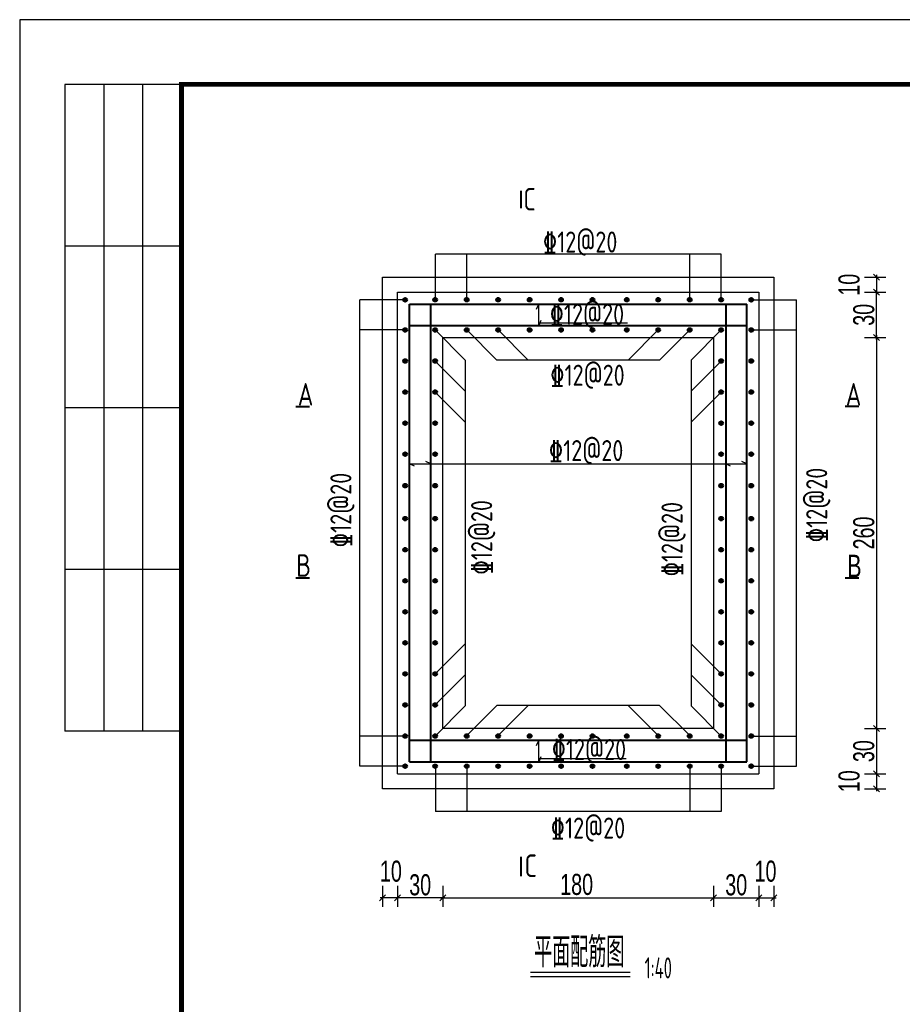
# Model space of a CAD drawing. Extents: x 1086357 to 1139099, y 3355738 to 3395504.
# Tile 13 of 18: x 1105755 to 1111619, y 3366420 to 3372964. Entities that reach past the tile are written whole.
import ezdxf
from ezdxf.enums import TextEntityAlignment as Align

# ---------------------------------------------------------------- set-up
doc = ezdxf.new("R2010")
doc.units = 0
doc.layers.get('0').update_dxf_attribs({"linetype": 'CONTINUOUS'})
doc.layers.get('Defpoints').update_dxf_attribs({"linetype": 'CONTINUOUS'})
doc.layers.add('GPSCOMMON', color=7, linetype='CONTINUOUS')
doc.layers.add('文本', color=1, linetype='CONTINUOUS', lineweight=15)
doc.layers.add('钢筋', color=1, linetype='CONTINUOUS', lineweight=40)
doc.styles.add('gpshz', font='tssdeng.shx', dxfattribs={"width": 0.7, "height": 2.5, "bigfont": 'hztxt.shx'})
doc.styles.add('hz-e', font='hztxt_e.shx', dxfattribs={"width": 0.62, "bigfont": 'hztxt.shx'})
doc.styles.add('HZTXT', font='hztxt_e.shx', dxfattribs={"width": 0.7, "bigfont": 'hztxt.shx'})
doc.styles.add('图签', font='txt', dxfattribs={"width": 0.66})
doc.dimstyles.new('0.1', dxfattribs={"dimscale": 0, "dimtxt": 140, "dimasz": 60, "dimexe": 40, "dimexo": 10, "dimgap": 15, "dimtad": 1, "dimdec": 0, "dimlfac": 0.1, "dimzin": 0, "dimdsep": 46, "dimtxsty": 'HZTXT', "dimblk1": 'ARCHTICK', "dimblk2": 'ARCHTICK', "dimsah": 1, "dimcen": -0.09, "dimdle": 15, "dimclrd": 7, "dimclre": 7, "dimclrt": 7, "dimadec": 1, "dimazin": 0, "dimtfac": 1, "dimtdec": 0, "dimtofl": 0, "dimtmove": 2, "dimatfit": 3, "dimldrblk": 'ARCHTICK', "dimfxl": 0, "dimtolj": 1, "dimtzin": 0, "dimarcsym": 0})

# ---------------------------------------------------------------- blocks, each defined once
blk = doc.blocks.new('*U136')
at = {"color": 0, "linetype": 'Continuous'}
for p, q in [((7, 287), (7, 187)), ((25, 287), (7, 287)), ((13, 287), (13, 187)), ((19, 287), (19, 187)), ((25, 262), (7, 262)), ((25, 237), (7, 237)), ((25, 212), (7, 212)), ((25, 187), (7, 187))]:
    blk.add_line(p, q, dxfattribs=at)
blk.add_lwpolyline([(0, 0), (420, 0), (420, 297), (0, 297)], close=True, dxfattribs=at)
at = {"color": 0, "linetype": 'Continuous', "const_width": 0.75}
blk.add_lwpolyline([(410, 10), (410, 287), (25, 287), (25, 10), (410, 10)], dxfattribs=at)
at = {"color": 0, "linetype": 'Continuous', "style": '图签', "flags": 8}
for tag, p, p2 in [('设计总负责', (130.25, 28.99), (141.11, 28.99)), ('工程名称', (283.25, 28.99), (325.75, 28.99)), ('图纸编号', (345.13, 28.99), (381.76, 28.99)), ('子项名称', (283.25, 20.99), (325.75, 20.99))]:
    blk.add_attdef(tag, text='', height=2.5, dxfattribs=at).set_placement(p, p2, align=Align.FIT)
at = {"color": 0, "linetype": 'Continuous', "ltscale": 0.055, "style": '图签', "flags": 8}
for tag, p, p2 in [('审定', (172.25, 28.99), (183.75, 28.99)), ('设计', (214.25, 28.99), (225.75, 28.99)), ('工程编号', (256.25, 28.99), (266.75, 28.99)), ('版本', (397.87, 28.99), (408.75, 28.99)), ('设计负责', (130.25, 20.99), (141.11, 20.99)), ('审核', (172.25, 20.99), (183.75, 20.99)), ('注册工程师', (214.25, 20.99), (225.75, 20.99)), ('图纸比例', (256.25, 20.99), (266.75, 20.99)), ('专业负责', (130.25, 12.65), (141.11, 12.65)), ('校核', (172.25, 12.65), (183.75, 12.65)), ('注册建筑师', (214.25, 12.65), (225.75, 12.65)), ('出图日期', (256.25, 12.65), (266.75, 12.65))]:
    blk.add_attdef(tag, text='', height=2.5, dxfattribs=at).set_placement(p, p2, align=Align.FIT)
at = {"color": 0, "linetype": 'Continuous', "style": '图签'}
for tag, p, width in [('设计证书', (43.26, 16.37), 1.55), ('咨询证书', (43.26, 12.88), 0.9)]:
    blk.add_attdef(tag, p, '', height=2, dxfattribs=dict(at, width=width))
at = {"color": 0, "linetype": 'Continuous', "style": '图签', "width": 0.85}
for tag, height, p in [('图纸名称_2_1', 2.2, (305.02, 15.12)), ('图纸名称_1_1', 2.5, (305.02, 13.35)), ('图纸名称_2_2', 2.2, (305.02, 11.51))]:
    blk.add_attdef(tag, text='', height=height, dxfattribs=at).set_placement(p, align=Align.CENTER)
blk = doc.blocks.new('_Oblique')
at = {"color": 0, "linetype": 'ByBlock', "lineweight": -2}
blk.add_line((-0.5, -0.5), (0.5, 0.5), dxfattribs=at)
blk = doc.blocks.new('*D305')
at = {"color": 7, "lineweight": -2}
for p, q in [((1111368.5, 3371152.5), (1111508.5, 3371152.5)), ((1111448.5, 3370837.5), (1111448.5, 3371167.5)), ((1111368.5, 3370852.5), (1111508.5, 3370852.5))]:
    blk.add_line(p, q, dxfattribs=at)
at = {"layer": 'Defpoints', "color": 0}
for p in [(1110665.4, 3371152.5), (1111448.5, 3371152.5), (1110365.4, 3370852.5)]:
    blk.add_point(p, dxfattribs=at)
at = {"color": 7, "lineweight": -2, "xscale": 40, "yscale": 40, "zscale": 40}
for p, rotation in [((1111448.5, 3371152.5), 90), ((1111448.5, 3370852.5), 270)]:
    blk.add_blockref('_Oblique', p, dxfattribs=dict(at, rotation=rotation))
at = {"color": 7, "insert": (1111363.5, 3371002.5), "char_height": 140, "attachment_point": 5, "rotation": 90, "style": 'HZTXT'}
blk.add_mtext('\\A1;30', dxfattribs=at)
blk = doc.blocks.new('_ARCHTICK')
at = {"color": 0, "linetype": 'ByBlock', "const_width": 0.15}
blk.add_lwpolyline([(-0.5, -0.5), (0.5, 0.5)], dxfattribs=at)
blk = doc.blocks.new('*D306')
at = {"color": 7, "lineweight": -2}
for p, q in [((1111368.5, 3370852.5), (1111508.5, 3370852.5)), ((1111448.5, 3370867.5), (1111448.5, 3368237.5)), ((1111368.5, 3368252.5), (1111508.5, 3368252.5))]:
    blk.add_line(p, q, dxfattribs=at)
at = {"layer": 'Defpoints', "color": 0}
for p in [(1110365.4, 3370852.5), (1110365.4, 3368252.5), (1111448.5, 3368252.5)]:
    blk.add_point(p, dxfattribs=at)
at = {"color": 7, "lineweight": -2, "xscale": 40, "yscale": 40, "zscale": 40}
for p, rotation in [((1111448.5, 3370852.5), 90), ((1111448.5, 3368252.5), 270)]:
    blk.add_blockref('_Oblique', p, dxfattribs=dict(at, rotation=rotation))
at = {"color": 7, "insert": (1111363.5, 3369552.5), "char_height": 140, "attachment_point": 5, "rotation": 90, "style": 'HZTXT'}
blk.add_mtext('\\A1;260', dxfattribs=at)
blk = doc.blocks.new('*D311')
at = {"color": 7, "lineweight": -2}
for p, q in [((1110665.4, 3367208.1), (1110665.4, 3367068.1)), ((1110765.4, 3367208.1), (1110765.4, 3367068.1)), ((1110650.4, 3367128.1), (1110780.4, 3367128.1))]:
    blk.add_line(p, q, dxfattribs=at)
at = {"layer": 'Defpoints', "color": 0}
for p in [(1110665.4, 3367852.5), (1110765.4, 3367752.5), (1110765.4, 3367128.1)]:
    blk.add_point(p, dxfattribs=at)
at = {"color": 7, "lineweight": -2, "xscale": 40, "yscale": 40, "zscale": 40, "rotation": 180}
blk.add_blockref('_Oblique', (1110665.4, 3367128.1), dxfattribs=at)
at = {"color": 7, "lineweight": -2, "xscale": 40, "yscale": 40, "zscale": 40}
blk.add_blockref('_Oblique', (1110765.4, 3367128.1), dxfattribs=at)
at = {"color": 7, "insert": (1110709.9, 3367303.8), "char_height": 140, "attachment_point": 5, "style": 'HZTXT'}
blk.add_mtext('\\A1;10', dxfattribs=at)
blk = doc.blocks.new('*D312')
at = {"color": 7, "lineweight": -2}
for p, q in [((1110365.4, 3367208.1), (1110365.4, 3367068.1)), ((1110665.4, 3367208.1), (1110665.4, 3367068.1)), ((1110350.4, 3367128.1), (1110680.4, 3367128.1))]:
    blk.add_line(p, q, dxfattribs=at)
at = {"layer": 'Defpoints', "color": 0}
for p in [(1110365.4, 3368252.5), (1110665.4, 3367952.5), (1110665.4, 3367128.1)]:
    blk.add_point(p, dxfattribs=at)
at = {"color": 7, "lineweight": -2, "xscale": 40, "yscale": 40, "zscale": 40, "rotation": 180}
blk.add_blockref('_Oblique', (1110365.4, 3367128.1), dxfattribs=at)
at = {"color": 7, "lineweight": -2, "xscale": 40, "yscale": 40, "zscale": 40}
blk.add_blockref('_Oblique', (1110665.4, 3367128.1), dxfattribs=at)
at = {"color": 7, "insert": (1110515.4, 3367213.1), "char_height": 140, "attachment_point": 5, "style": 'HZTXT'}
blk.add_mtext('\\A1;30', dxfattribs=at)
blk = doc.blocks.new('*D313')
at = {"color": 7, "lineweight": -2}
for p, q in [((1108565.4, 3367208.1), (1108565.4, 3367068.1)), ((1110365.4, 3367208.1), (1110365.4, 3367068.1)), ((1108550.4, 3367128.1), (1110380.4, 3367128.1))]:
    blk.add_line(p, q, dxfattribs=at)
at = {"layer": 'Defpoints', "color": 0}
for p in [(1108565.4, 3368252.5), (1110365.4, 3368252.5), (1110365.4, 3367128.1)]:
    blk.add_point(p, dxfattribs=at)
at = {"color": 7, "lineweight": -2, "xscale": 40, "yscale": 40, "zscale": 40, "rotation": 180}
blk.add_blockref('_Oblique', (1108565.4, 3367128.1), dxfattribs=at)
at = {"color": 7, "lineweight": -2, "xscale": 40, "yscale": 40, "zscale": 40}
blk.add_blockref('_Oblique', (1110365.4, 3367128.1), dxfattribs=at)
at = {"color": 7, "insert": (1109455, 3367215.8), "char_height": 140, "attachment_point": 5, "style": 'HZTXT'}
blk.add_mtext('\\A1;180', dxfattribs=at)
blk = doc.blocks.new('*D314')
at = {"color": 7, "lineweight": -2}
for p, q in [((1111448.5, 3368267.5), (1111448.5, 3367937.5)), ((1111368.5, 3368252.5), (1111508.5, 3368252.5)), ((1111368.5, 3367952.5), (1111508.5, 3367952.5))]:
    blk.add_line(p, q, dxfattribs=at)
at = {"layer": 'Defpoints', "color": 0}
for p in [(1110365.4, 3368252.5), (1110665.4, 3367952.5), (1111448.5, 3367952.5)]:
    blk.add_point(p, dxfattribs=at)
at = {"color": 7, "lineweight": -2, "xscale": 40, "yscale": 40, "zscale": 40}
for p, rotation in [((1111448.5, 3368252.5), 90), ((1111448.5, 3367952.5), 270)]:
    blk.add_blockref('_Oblique', p, dxfattribs=dict(at, rotation=rotation))
at = {"color": 7, "insert": (1111363.5, 3368102.5), "char_height": 140, "attachment_point": 5, "rotation": 90, "style": 'HZTXT'}
blk.add_mtext('\\A1;30', dxfattribs=at)
blk = doc.blocks.new('*D315')
at = {"color": 7, "lineweight": -2}
for p, q in [((1111368.5, 3367952.5), (1111508.5, 3367952.5)), ((1111448.5, 3367967.5), (1111448.5, 3367837.5)), ((1111368.5, 3367852.5), (1111508.5, 3367852.5))]:
    blk.add_line(p, q, dxfattribs=at)
at = {"layer": 'Defpoints', "color": 0}
for p in [(1110765.4, 3367952.5), (1110765.4, 3367852.5), (1111448.5, 3367852.5)]:
    blk.add_point(p, dxfattribs=at)
at = {"color": 7, "lineweight": -2, "xscale": 40, "yscale": 40, "zscale": 40}
for p, rotation in [((1111448.5, 3367952.5), 90), ((1111448.5, 3367852.5), 270)]:
    blk.add_blockref('_Oblique', p, dxfattribs=dict(at, rotation=rotation))
at = {"color": 7, "insert": (1111265.8, 3367902.5), "char_height": 140, "attachment_point": 5, "rotation": 90, "style": 'HZTXT'}
blk.add_mtext('\\A1;10', dxfattribs=at)
blk = doc.blocks.new('*D316')
at = {"color": 7, "lineweight": -2}
for p, q in [((1108165.4, 3367208.1), (1108165.4, 3367068.1)), ((1108265.4, 3367208.1), (1108265.4, 3367068.1)), ((1108280.4, 3367128.1), (1108150.4, 3367128.1))]:
    blk.add_line(p, q, dxfattribs=at)
at = {"layer": 'Defpoints', "color": 0}
for p in [(1108265.4, 3367852.5), (1108165.4, 3367752.5), (1108165.4, 3367128.1)]:
    blk.add_point(p, dxfattribs=at)
at = {"color": 7, "lineweight": -2, "xscale": 40, "yscale": 40, "zscale": 40, "rotation": 180}
blk.add_blockref('_Oblique', (1108165.4, 3367128.1), dxfattribs=at)
at = {"color": 7, "lineweight": -2, "xscale": 40, "yscale": 40, "zscale": 40}
blk.add_blockref('_Oblique', (1108265.4, 3367128.1), dxfattribs=at)
at = {"color": 7, "insert": (1108220.9, 3367303.8), "char_height": 140, "attachment_point": 5, "style": 'HZTXT'}
blk.add_mtext('\\A1;10', dxfattribs=at)
blk = doc.blocks.new('*D317')
at = {"color": 7, "lineweight": -2}
for p, q in [((1108265.4, 3367208.1), (1108265.4, 3367068.1)), ((1108565.4, 3367208.1), (1108565.4, 3367068.1)), ((1108580.4, 3367128.1), (1108250.4, 3367128.1))]:
    blk.add_line(p, q, dxfattribs=at)
at = {"layer": 'Defpoints', "color": 0}
for p in [(1108565.4, 3368252.5), (1108265.4, 3367952.5), (1108265.4, 3367128.1)]:
    blk.add_point(p, dxfattribs=at)
at = {"color": 7, "lineweight": -2, "xscale": 40, "yscale": 40, "zscale": 40, "rotation": 180}
blk.add_blockref('_Oblique', (1108265.4, 3367128.1), dxfattribs=at)
at = {"color": 7, "lineweight": -2, "xscale": 40, "yscale": 40, "zscale": 40}
blk.add_blockref('_Oblique', (1108565.4, 3367128.1), dxfattribs=at)
at = {"color": 7, "insert": (1108415.4, 3367213.1), "char_height": 140, "attachment_point": 5, "style": 'HZTXT'}
blk.add_mtext('\\A1;30', dxfattribs=at)
blk = doc.blocks.new('*D333')
at = {"color": 7, "lineweight": -2}
for p, q in [((1111368.5, 3371252.5), (1111508.5, 3371252.5)), ((1111448.5, 3371267.5), (1111448.5, 3371137.5)), ((1111368.5, 3371152.5), (1111508.5, 3371152.5))]:
    blk.add_line(p, q, dxfattribs=at)
at = {"layer": 'Defpoints', "color": 0}
for p in [(1110765.4, 3371252.5), (1110765.4, 3371152.5), (1111448.5, 3371152.5)]:
    blk.add_point(p, dxfattribs=at)
at = {"color": 7, "lineweight": -2, "xscale": 40, "yscale": 40, "zscale": 40}
for p, rotation in [((1111448.5, 3371252.5), 90), ((1111448.5, 3371152.5), 270)]:
    blk.add_blockref('_Oblique', p, dxfattribs=dict(at, rotation=rotation))
at = {"color": 7, "insert": (1111265.8, 3371202.5), "char_height": 140, "attachment_point": 5, "rotation": 90, "style": 'HZTXT'}
blk.add_mtext('\\A1;10', dxfattribs=at)
blk = doc.blocks.new('20180504.1601453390')
at = {"layer": '钢筋', "lineweight": 40, "ltscale": 10}
for points in [[(1108327.989, 3371102.502, -1), (1108302.753, 3371102.502, -1)], [(1108328, 3371102.502, -1), (1108302.765, 3371102.502, -1)], [(1108527.989, 3371102.975, 1), (1108502.753, 3371102.975, 1)], [(1108528, 3371102.975, 1), (1108502.764, 3371102.975, 1)], [(1108737.08, 3371102.975, 1), (1108711.844, 3371102.975, 1)], [(1108737.091, 3371102.975, 1), (1108711.855, 3371102.975, 1)], [(1108946.171, 3371102.975, 1), (1108920.935, 3371102.975, 1)], [(1108946.182, 3371102.975, 1), (1108920.946, 3371102.975, 1)], [(1109155.262, 3371102.975, 1), (1109130.026, 3371102.975, 1)], [(1109155.273, 3371102.975, 1), (1109130.037, 3371102.975, 1)], [(1109364.353, 3371102.975, 1), (1109339.117, 3371102.975, 1)], [(1109364.364, 3371102.975, 1), (1109339.128, 3371102.975, 1)], [(1109573.444, 3371102.975, 1), (1109548.208, 3371102.975, 1)], [(1109573.455, 3371102.975, 1), (1109548.219, 3371102.975, 1)], [(1109800.716, 3371102.975, 1), (1109775.481, 3371102.975, 1)], [(1109800.728, 3371102.975, 1), (1109775.492, 3371102.975, 1)], [(1110009.807, 3371102.975, 1), (1109984.571, 3371102.975, 1)], [(1110009.819, 3371102.975, 1), (1109984.583, 3371102.975, 1)], [(1110218.898, 3371102.975, 1), (1110193.662, 3371102.975, 1)], [(1110218.91, 3371102.975, 1), (1110193.674, 3371102.975, 1)], [(1110427.989, 3371102.975, 1), (1110402.753, 3371102.975, 1)], [(1110428, 3371102.975, 1), (1110402.765, 3371102.975, 1)], [(1110627.989, 3371102.51, 1), (1110602.753, 3371102.51, 1)], [(1110628, 3371102.51, 1), (1110602.764, 3371102.51, 1)], [(1108302.805, 3370902.037, 1), (1108328.04, 3370902.037, 1)], [(1108302.816, 3370902.037, 1), (1108328.052, 3370902.037, 1)], [(1108527.989, 3370902.037, -1), (1108502.753, 3370902.037, -1)], [(1108528, 3370902.037, -1), (1108502.764, 3370902.037, -1)], [(1108737.08, 3370902.037, -1), (1108711.844, 3370902.037, -1)], [(1108737.091, 3370902.037, -1), (1108711.855, 3370902.037, -1)], [(1108946.171, 3370902.037, -1), (1108920.935, 3370902.037, -1)], [(1108946.182, 3370902.037, -1), (1108920.946, 3370902.037, -1)], [(1109155.262, 3370902.037, -1), (1109130.026, 3370902.037, -1)], [(1109155.273, 3370902.037, -1), (1109130.037, 3370902.037, -1)], [(1109364.353, 3370902.037, -1), (1109339.117, 3370902.037, -1)], [(1109364.364, 3370902.037, -1), (1109339.128, 3370902.037, -1)], [(1109573.444, 3370902.037, -1), (1109548.208, 3370902.037, -1)], [(1109573.455, 3370902.037, -1), (1109548.219, 3370902.037, -1)], [(1109800.716, 3370902.037, -1), (1109775.481, 3370902.037, -1)], [(1109800.728, 3370902.037, -1), (1109775.492, 3370902.037, -1)], [(1110009.807, 3370902.037, -1), (1109984.571, 3370902.037, -1)], [(1110009.819, 3370902.037, -1), (1109984.583, 3370902.037, -1)], [(1110218.898, 3370902.037, -1), (1110193.662, 3370902.037, -1)], [(1110218.91, 3370902.037, -1), (1110193.674, 3370902.037, -1)], [(1110427.989, 3370902.037, -1), (1110402.753, 3370902.037, -1)], [(1110428, 3370902.037, -1), (1110402.765, 3370902.037, -1)], [(1110602.804, 3370902.037, 1), (1110628.04, 3370902.037, 1)], [(1110602.816, 3370902.037, 1), (1110628.051, 3370902.037, 1)], [(1108302.805, 3370695.632, 1), (1108328.04, 3370695.632, 1)], [(1108302.816, 3370695.632, 1), (1108328.052, 3370695.632, 1)], [(1108527.989, 3370695.632, -1), (1108502.753, 3370695.632, -1)], [(1108528, 3370695.632, -1), (1108502.764, 3370695.632, -1)], [(1110402.805, 3370695.632, 1), (1110428.04, 3370695.632, 1)], [(1110402.816, 3370695.632, 1), (1110428.052, 3370695.632, 1)], [(1110627.989, 3370695.632, -1), (1110602.753, 3370695.632, -1)], [(1110628, 3370695.632, -1), (1110602.764, 3370695.632, -1)], [(1108302.805, 3370489.227, 1), (1108328.04, 3370489.227, 1)], [(1108302.816, 3370489.227, 1), (1108328.052, 3370489.227, 1)], [(1108527.989, 3370489.227, -1), (1108502.753, 3370489.227, -1)], [(1108528, 3370489.227, -1), (1108502.764, 3370489.227, -1)], [(1110402.805, 3370489.227, 1), (1110428.04, 3370489.227, 1)], [(1110402.816, 3370489.227, 1), (1110428.052, 3370489.227, 1)], [(1110627.989, 3370489.227, -1), (1110602.753, 3370489.227, -1)], [(1110628, 3370489.227, -1), (1110602.764, 3370489.227, -1)], [(1108302.805, 3370282.823, 1), (1108328.04, 3370282.823, 1)], [(1108302.816, 3370282.823, 1), (1108328.052, 3370282.823, 1)], [(1108527.989, 3370282.823, -1), (1108502.753, 3370282.823, -1)], [(1108528, 3370282.823, -1), (1108502.764, 3370282.823, -1)], [(1110402.805, 3370282.823, 1), (1110428.04, 3370282.823, 1)], [(1110402.816, 3370282.823, 1), (1110428.052, 3370282.823, 1)], [(1110627.989, 3370282.823, -1), (1110602.753, 3370282.823, -1)], [(1110628, 3370282.823, -1), (1110602.764, 3370282.823, -1)], [(1108302.805, 3370076.418, 1), (1108328.04, 3370076.418, 1)], [(1108302.816, 3370076.418, 1), (1108328.052, 3370076.418, 1)], [(1108527.989, 3370076.418, -1), (1108502.753, 3370076.418, -1)], [(1108528, 3370076.418, -1), (1108502.764, 3370076.418, -1)], [(1110402.805, 3370076.418, 1), (1110428.04, 3370076.418, 1)], [(1110402.816, 3370076.418, 1), (1110428.052, 3370076.418, 1)], [(1110627.989, 3370076.418, -1), (1110602.753, 3370076.418, -1)], [(1110628, 3370076.418, -1), (1110602.764, 3370076.418, -1)], [(1108302.805, 3369867.013, 1), (1108328.04, 3369867.013, 1)], [(1108302.816, 3369867.013, 1), (1108328.052, 3369867.013, 1)], [(1108527.989, 3369867.013, -1), (1108502.753, 3369867.013, -1)], [(1108528, 3369867.013, -1), (1108502.764, 3369867.013, -1)], [(1110402.805, 3369867.013, 1), (1110428.04, 3369867.013, 1)], [(1110402.816, 3369867.013, 1), (1110428.052, 3369867.013, 1)], [(1110627.989, 3369867.013, -1), (1110602.753, 3369867.013, -1)], [(1110628, 3369867.013, -1), (1110602.764, 3369867.013, -1)], [(1108302.805, 3369647.799, 1), (1108328.04, 3369647.799, 1)], [(1108302.816, 3369647.799, 1), (1108328.052, 3369647.799, 1)], [(1108527.989, 3369647.799, -1), (1108502.753, 3369647.799, -1)], [(1108528, 3369647.799, -1), (1108502.764, 3369647.799, -1)], [(1110402.805, 3369647.799, 1), (1110428.04, 3369647.799, 1)], [(1110402.816, 3369647.799, 1), (1110428.052, 3369647.799, 1)], [(1110627.989, 3369647.799, -1), (1110602.753, 3369647.799, -1)], [(1110628, 3369647.799, -1), (1110602.764, 3369647.799, -1)], [(1108302.805, 3369441.395, 1), (1108328.04, 3369441.395, 1)], [(1108302.816, 3369441.395, 1), (1108328.052, 3369441.395, 1)], [(1108527.989, 3369441.395, -1), (1108502.753, 3369441.395, -1)], [(1108528, 3369441.395, -1), (1108502.764, 3369441.395, -1)], [(1110402.805, 3369441.395, 1), (1110428.04, 3369441.395, 1)], [(1110402.816, 3369441.395, 1), (1110428.052, 3369441.395, 1)], [(1110627.989, 3369441.395, -1), (1110602.753, 3369441.395, -1)], [(1110628, 3369441.395, -1), (1110602.764, 3369441.395, -1)], [(1108302.805, 3369234.99, 1), (1108328.04, 3369234.99, 1)], [(1108302.816, 3369234.99, 1), (1108328.052, 3369234.99, 1)], [(1108527.989, 3369234.99, -1), (1108502.753, 3369234.99, -1)], [(1108528, 3369234.99, -1), (1108502.764, 3369234.99, -1)], [(1110402.805, 3369234.99, 1), (1110428.04, 3369234.99, 1)], [(1110402.816, 3369234.99, 1), (1110428.052, 3369234.99, 1)], [(1110627.989, 3369234.99, -1), (1110602.753, 3369234.99, -1)], [(1110628, 3369234.99, -1), (1110602.764, 3369234.99, -1)], [(1108302.805, 3369028.585, 1), (1108328.04, 3369028.585, 1)], [(1108302.816, 3369028.585, 1), (1108328.052, 3369028.585, 1)], [(1108527.989, 3369028.585, -1), (1108502.753, 3369028.585, -1)], [(1108528, 3369028.585, -1), (1108502.764, 3369028.585, -1)], [(1110402.805, 3369028.585, 1), (1110428.04, 3369028.585, 1)], [(1110402.816, 3369028.585, 1), (1110428.052, 3369028.585, 1)], [(1110627.989, 3369028.585, -1), (1110602.753, 3369028.585, -1)], [(1110628, 3369028.585, -1), (1110602.764, 3369028.585, -1)], [(1108302.805, 3368822.181, 1), (1108328.04, 3368822.181, 1)], [(1108302.816, 3368822.181, 1), (1108328.052, 3368822.181, 1)], [(1108527.989, 3368822.181, -1), (1108502.753, 3368822.181, -1)], [(1108528, 3368822.181, -1), (1108502.764, 3368822.181, -1)], [(1110402.805, 3368822.181, 1), (1110428.04, 3368822.181, 1)], [(1110402.816, 3368822.181, 1), (1110428.052, 3368822.181, 1)], [(1110627.989, 3368822.181, -1), (1110602.753, 3368822.181, -1)], [(1110628, 3368822.181, -1), (1110602.764, 3368822.181, -1)], [(1108302.805, 3368615.776, 1), (1108328.04, 3368615.776, 1)], [(1108302.816, 3368615.776, 1), (1108328.052, 3368615.776, 1)], [(1108527.989, 3368615.776, -1), (1108502.753, 3368615.776, -1)], [(1108528, 3368615.776, -1), (1108502.764, 3368615.776, -1)], [(1110402.805, 3368615.776, 1), (1110428.04, 3368615.776, 1)], [(1110402.816, 3368615.776, 1), (1110428.052, 3368615.776, 1)], [(1110627.989, 3368615.776, -1), (1110602.753, 3368615.776, -1)], [(1110628, 3368615.776, -1), (1110602.764, 3368615.776, -1)], [(1108302.805, 3368409.371, 1), (1108328.04, 3368409.371, 1)], [(1108302.816, 3368409.371, 1), (1108328.052, 3368409.371, 1)], [(1108527.989, 3368409.371, -1), (1108502.753, 3368409.371, -1)], [(1108528, 3368409.371, -1), (1108502.764, 3368409.371, -1)], [(1110402.805, 3368409.371, 1), (1110428.04, 3368409.371, 1)], [(1110402.816, 3368409.371, 1), (1110428.052, 3368409.371, 1)], [(1110627.989, 3368409.371, -1), (1110602.753, 3368409.371, -1)], [(1110628, 3368409.371, -1), (1110602.764, 3368409.371, -1)], [(1108302.805, 3368202.967, 1), (1108328.04, 3368202.967, 1)], [(1108302.816, 3368202.967, 1), (1108328.052, 3368202.967, 1)], [(1108527.989, 3368202.967, -1), (1108502.753, 3368202.967, -1)], [(1108528, 3368202.967, -1), (1108502.764, 3368202.967, -1)], [(1108737.08, 3368202.967, -1), (1108711.844, 3368202.967, -1)], [(1108737.091, 3368202.967, -1), (1108711.855, 3368202.967, -1)], [(1108946.171, 3368202.967, -1), (1108920.935, 3368202.967, -1)], [(1108946.182, 3368202.967, -1), (1108920.946, 3368202.967, -1)], [(1109155.262, 3368202.967, -1), (1109130.026, 3368202.967, -1)], [(1109155.273, 3368202.967, -1), (1109130.037, 3368202.967, -1)], [(1109364.353, 3368202.967, -1), (1109339.117, 3368202.967, -1)], [(1109364.364, 3368202.967, -1), (1109339.128, 3368202.967, -1)], [(1109573.444, 3368202.967, -1), (1109548.208, 3368202.967, -1)], [(1109573.455, 3368202.967, -1), (1109548.219, 3368202.967, -1)], [(1109800.716, 3368202.967, -1), (1109775.481, 3368202.967, -1)], [(1109800.728, 3368202.967, -1), (1109775.492, 3368202.967, -1)], [(1110009.807, 3368202.967, -1), (1109984.571, 3368202.967, -1)], [(1110009.819, 3368202.967, -1), (1109984.583, 3368202.967, -1)], [(1110218.898, 3368202.967, -1), (1110193.662, 3368202.967, -1)], [(1110218.91, 3368202.967, -1), (1110193.674, 3368202.967, -1)], [(1110427.989, 3368202.967, -1), (1110402.753, 3368202.967, -1)], [(1110428, 3368202.967, -1), (1110402.765, 3368202.967, -1)], [(1110402.805, 3368202.967, 1), (1110428.04, 3368202.967, 1)], [(1110402.816, 3368202.967, 1), (1110428.052, 3368202.967, 1)], [(1110627.989, 3368202.967, -1), (1110602.753, 3368202.967, -1)], [(1110628, 3368202.967, -1), (1110602.764, 3368202.967, -1)], [(1108302.805, 3368002.502, 1), (1108328.04, 3368002.502, 1)], [(1108302.816, 3368002.502, 1), (1108328.052, 3368002.502, 1)], [(1108527.989, 3368002.045, 1), (1108502.753, 3368002.045, 1)], [(1108528, 3368002.045, 1), (1108502.764, 3368002.045, 1)], [(1108737.08, 3368002.045, 1), (1108711.844, 3368002.045, 1)], [(1108737.091, 3368002.045, 1), (1108711.855, 3368002.045, 1)], [(1108946.171, 3368002.045, 1), (1108920.935, 3368002.045, 1)], [(1108946.182, 3368002.045, 1), (1108920.946, 3368002.045, 1)], [(1109155.262, 3368002.045, 1), (1109130.026, 3368002.045, 1)], [(1109155.273, 3368002.045, 1), (1109130.037, 3368002.045, 1)], [(1109364.353, 3368002.045, 1), (1109339.117, 3368002.045, 1)], [(1109364.364, 3368002.045, 1), (1109339.128, 3368002.045, 1)], [(1109573.444, 3368002.045, 1), (1109548.208, 3368002.045, 1)], [(1109573.455, 3368002.045, 1), (1109548.219, 3368002.045, 1)], [(1109800.716, 3368002.045, 1), (1109775.481, 3368002.045, 1)], [(1109800.728, 3368002.045, 1), (1109775.492, 3368002.045, 1)], [(1110009.807, 3368002.045, 1), (1109984.571, 3368002.045, 1)], [(1110009.819, 3368002.045, 1), (1109984.583, 3368002.045, 1)], [(1110218.898, 3368002.045, 1), (1110193.662, 3368002.045, 1)], [(1110218.91, 3368002.045, 1), (1110193.674, 3368002.045, 1)], [(1110427.989, 3368002.045, 1), (1110402.753, 3368002.045, 1)], [(1110428, 3368002.045, 1), (1110402.765, 3368002.045, 1)], [(1110402.805, 3368002.045, -1), (1110428.04, 3368002.045, -1)], [(1110402.816, 3368002.045, -1), (1110428.052, 3368002.045, -1)], [(1110627.989, 3368002.502, -1), (1110602.753, 3368002.502, -1)], [(1110628, 3368002.502, -1), (1110602.764, 3368002.502, -1)]]:
    blk.add_hatch(color=1, dxfattribs=at).paths.add_polyline_path(points)
at = {"lineweight": 40}
for p, q in [((1109085.087, 3371826.986), (1109085.087, 3371710.991)), ((1107589.578, 3370393.294), (1107679.128, 3370393.294)), ((1111329.913, 3370393.294), (1111240.363, 3370393.294)), ((1107679.128, 3369252.506), (1107589.578, 3369252.506)), ((1111329.913, 3369252.506), (1111240.363, 3369252.506)), ((1109085.087, 3367399.946), (1109085.087, 3367272.232))]:
    blk.add_line(p, q, dxfattribs=at)
for p, q in [((1108517.35, 3371102.971), (1108517.35, 3371405.746)), ((1110415.403, 3371405.746), (1108517.35, 3371405.746)), ((1108724.493, 3371102.971), (1108724.493, 3371405.746)), ((1110208.26, 3371102.971), (1110208.26, 3371405.746)), ((1110415.403, 3371102.971), (1110415.403, 3371405.746)), ((1108265.402, 3367952.506), (1108265.402, 3371152.506)), ((1108265.402, 3371152.506), (1110665.402, 3371152.506)), ((1110665.402, 3371152.506), (1110665.402, 3367952.506)), ((1108315.403, 3371102.506), (1108015.403, 3371102.506)), ((1108015.403, 3368002.506), (1108015.403, 3371102.506)), ((1110615.402, 3371102.506), (1110915.402, 3371102.506)), ((1110915.402, 3368002.506), (1110915.402, 3371102.506)), ((1109188.707, 3371039.751), (1109203.491, 3371072.506)), ((1109203.491, 3370932.506), (1109203.491, 3371072.506)), ((1109218.274, 3370965.26), (1109203.491, 3370932.506)), ((1109203.491, 3370948.883), (1109792.374, 3370948.883)), ((1108315.403, 3370902.041), (1108015.403, 3370902.041)), ((1108515.402, 3370902.041), (1108715.402, 3370702.041)), ((1108724.493, 3370902.041), (1108924.493, 3370702.041)), ((1108933.584, 3370902.041), (1109133.584, 3370702.041)), ((1109997.221, 3370902.041), (1109797.221, 3370702.041)), ((1110206.312, 3370902.041), (1110006.312, 3370702.041)), ((1110415.403, 3370902.041), (1110215.403, 3370702.041)), ((1110615.402, 3370902.041), (1110915.402, 3370902.041)), ((1108565.402, 3370852.506), (1110365.402, 3370852.506)), ((1108565.402, 3368252.506), (1108565.402, 3370852.506)), ((1110365.402, 3370852.506), (1110365.402, 3368252.506)), ((1108515.402, 3370695.636), (1108715.402, 3370495.636)), ((1108715.402, 3370702.041), (1108715.402, 3368402.971)), ((1110006.312, 3370702.041), (1108924.493, 3370702.041)), ((1110215.403, 3370702.041), (1110215.403, 3368402.971)), ((1110415.403, 3370695.636), (1110215.403, 3370495.636)), ((1108515.402, 3370489.231), (1108715.402, 3370289.231)), ((1110415.403, 3370489.231), (1110215.403, 3370289.231)), ((1108345.402, 3370012.209), (1110585.402, 3370012.209)), ((1108378.157, 3369997.425), (1108345.402, 3370012.209)), ((1108485.402, 3370012.209), (1108452.648, 3370026.992)), ((1110478.157, 3369997.425), (1110445.402, 3370012.209)), ((1110585.402, 3370012.209), (1110552.648, 3370026.992)), ((1108515.402, 3368615.78), (1108715.402, 3368815.78)), ((1110415.403, 3368615.78), (1110215.403, 3368815.78)), ((1108515.402, 3368409.375), (1108715.402, 3368609.375)), ((1110415.403, 3368409.375), (1110215.403, 3368609.375)), ((1108515.402, 3368202.971), (1108715.402, 3368402.971)), ((1108724.493, 3368206.211), (1108924.493, 3368406.211)), ((1110006.312, 3368406.211), (1108924.493, 3368406.211)), ((1108933.584, 3368206.211), (1109133.584, 3368406.211)), ((1109997.221, 3368206.211), (1109797.221, 3368406.211)), ((1110206.312, 3368206.211), (1110006.312, 3368406.211)), ((1110415.403, 3368202.971), (1110215.403, 3368402.971)), ((1108315.403, 3368202.971), (1108015.403, 3368202.971)), ((1110365.402, 3368252.506), (1108565.402, 3368252.506)), ((1110615.402, 3368202.971), (1110915.402, 3368202.971)), ((1109188.707, 3368139.751), (1109203.491, 3368172.506)), ((1109203.491, 3368032.506), (1109203.491, 3368172.506)), ((1109218.274, 3368065.26), (1109203.491, 3368032.506)), ((1108315.403, 3368002.506), (1108015.403, 3368002.506)), ((1108517.35, 3368002.041), (1108517.35, 3367702.041)), ((1108724.493, 3368002.041), (1108724.493, 3367702.041)), ((1109203.491, 3368052.506), (1109784.982, 3368052.506)), ((1110208.26, 3368002.041), (1110208.26, 3367702.041)), ((1110415.403, 3368002.041), (1110415.403, 3367702.041)), ((1110615.402, 3368002.506), (1110915.402, 3368002.506)), ((1108265.402, 3367952.506), (1110665.402, 3367952.506)), ((1110415.403, 3367702.041), (1108517.35, 3367701.576)), ((1109147.564, 3366633.986), (1109809.676, 3366633.986)), ((1109147.564, 3366605.607), (1109809.676, 3366605.607))]:
    blk.add_line(p, q)
at = {"color": 6}
for p, q in [((1108165.402, 3371252.506), (1110765.402, 3371252.506)), ((1108165.402, 3367852.506), (1108165.402, 3371252.506)), ((1110765.402, 3371252.506), (1110765.402, 3367852.506)), ((1110765.402, 3367852.506), (1108165.402, 3367852.506))]:
    blk.add_line(p, q, dxfattribs=at)
at = {"layer": '钢筋', "color": 1, "lineweight": 40, "ltscale": 10}
for p, q in [((1108345.402, 3371072.506), (1110585.402, 3371072.506)), ((1108345.402, 3368032.506), (1108345.402, 3371072.506)), ((1108485.402, 3368032.506), (1108485.402, 3371072.506)), ((1110445.402, 3371072.506), (1110445.402, 3368032.506)), ((1110585.402, 3368032.506), (1110585.402, 3371072.506)), ((1108345.402, 3370932.506), (1110585.402, 3370932.506)), ((1110585.402, 3368172.506), (1108345.402, 3368172.506)), ((1108345.402, 3368032.506), (1110585.402, 3368032.506))]:
    blk.add_line(p, q, dxfattribs=at)
for centre in [(1108315.403, 3371102.506), (1108515.402, 3371102.971), (1108724.493, 3371102.971), (1108933.584, 3371102.971), (1109142.675, 3371102.971), (1109351.766, 3371102.971), (1109560.857, 3371102.971), (1109788.13, 3371102.971), (1109997.221, 3371102.971), (1110206.312, 3371102.971), (1110415.403, 3371102.971), (1110615.402, 3371102.506), (1108315.403, 3370902.041), (1108515.402, 3370902.041), (1108724.493, 3370902.041), (1108933.584, 3370902.041), (1109142.675, 3370902.041), (1109351.766, 3370902.041), (1109560.857, 3370902.041), (1109788.13, 3370902.041), (1109997.221, 3370902.041), (1110206.312, 3370902.041), (1110415.403, 3370902.041), (1110615.402, 3370902.041), (1108315.403, 3370695.636), (1108515.402, 3370695.636), (1110415.403, 3370695.636), (1110615.402, 3370695.636), (1108315.403, 3370489.231), (1108515.402, 3370489.231), (1110415.403, 3370489.231), (1110615.402, 3370489.231), (1108315.403, 3370282.827), (1108515.402, 3370282.827), (1110415.403, 3370282.827), (1110615.402, 3370282.827), (1108315.403, 3370076.422), (1108515.402, 3370076.422), (1110415.403, 3370076.422), (1110615.402, 3370076.422), (1108315.403, 3369867.017), (1108515.402, 3369867.017), (1110415.403, 3369867.017), (1110615.402, 3369867.017), (1108315.403, 3369647.803), (1108515.402, 3369647.803), (1110415.403, 3369647.803), (1110615.402, 3369647.803), (1108315.403, 3369441.399), (1108515.402, 3369441.399), (1110415.403, 3369441.399), (1110615.402, 3369441.399), (1108315.403, 3369234.994), (1108515.402, 3369234.994), (1110415.403, 3369234.994), (1110615.402, 3369234.994), (1108315.403, 3369028.589), (1108515.402, 3369028.589), (1110415.403, 3369028.589), (1110615.402, 3369028.589), (1108315.403, 3368822.185), (1108515.402, 3368822.185), (1110415.403, 3368822.185), (1110615.402, 3368822.185), (1108315.403, 3368615.78), (1108515.402, 3368615.78), (1110415.403, 3368615.78), (1110615.402, 3368615.78), (1108315.403, 3368409.375), (1108515.402, 3368409.375), (1110415.403, 3368409.375), (1110615.402, 3368409.375), (1108315.403, 3368202.971), (1108515.402, 3368202.971), (1108724.493, 3368202.971), (1108933.584, 3368202.971), (1109142.675, 3368202.971), (1109351.766, 3368202.971), (1109560.857, 3368202.971), (1109788.13, 3368202.971), (1109997.221, 3368202.971), (1110206.312, 3368202.971), (1110415.403, 3368202.971), (1110415.403, 3368202.971), (1110615.402, 3368202.971), (1108315.403, 3368002.506), (1108515.402, 3368002.041), (1108724.493, 3368002.041), (1108933.584, 3368002.041), (1109142.675, 3368002.041), (1109351.766, 3368002.041), (1109560.857, 3368002.041), (1109788.13, 3368002.041), (1109997.221, 3368002.041), (1110206.312, 3368002.041), (1110415.403, 3368002.041), (1110415.403, 3368002.041), (1110615.402, 3368002.506)]:
    blk.add_circle(centre, 12.6, dxfattribs=at)
at = {"color": 4, "linetype": 'Continuous', "xscale": 43, "yscale": 43, "zscale": 43}
blk.add_blockref('*U136', (1105754.5, 3360193.242), dxfattribs=at)
for s, height, style, width, p in [('C', 150, 'gpshz', 0.8, (1109101.07, 3371696.143)), ('A', 150, 'gpshz', 0.8, (1107602.528, 3370399.159)), ('A', 150, 'gpshz', 0.8, (1111243.489, 3370399.159)), ('B', 150, 'gpshz', 0.8, (1107592.249, 3369261.304)), ('B', 150, 'hz-e', 0.72, (1111252.049, 3369258.371)), ('C', 150, 'gpshz', 0.8, (1109108.787, 3367265.853)), ('平面配筋图', 200, 'gpshz', 0.6, (1109172.171, 3366666.05)), ('1:40', 140, 'gpshz', 0.6, (1109907.117, 3366591.642))]:
    blk.add_text(s, height=height, dxfattribs=dict(style=style, width=width)).set_placement(p)
at = {"layer": '文本', "style": 'gpshz', "width": 0.8}
for p in [(1109477.9, 3371487.427), (1109522.811, 3371007.406), (1109526.569, 3370602.057), (1109517.629, 3370101.151), (1109535.864, 3368114.168), (1109530.017, 3367592.403)]:
    blk.add_text('\x8412@20', height=140, dxfattribs=at).set_placement(p, align=Align.MIDDLE)
for p in [(1111049.131, 3369738.769), (1107887.847, 3369705.145), (1108822.982, 3369523.761), (1110087.847, 3369511.105)]:
    blk.add_text('\x8412@20', height=140, rotation=90, dxfattribs=at).set_placement(p, align=Align.MIDDLE)
for base, p1, p2, angle, picture, middle in [((1111448.482, 3371152.506), (1110765.402, 3371252.506), (1110765.402, 3371152.506), 270, '*D333', (1111265.753, 3371202.506)), ((1111448.482, 3367852.506), (1110765.402, 3367952.506), (1110765.402, 3367852.506), 270, '*D315', (1111265.753, 3367902.506)), ((1108165.402, 3367128.06), (1108265.402, 3367852.506), (1108165.402, 3367752.506), 180, '*D316', (1108220.899, 3367303.85))]:
    dim = blk.add_linear_dim(base=base, p1=p1, p2=p2, angle=angle, dimstyle='0.1', override={"dimscale": 1, "dimasz": 40, "dimexe": 60, "dimexo": 60, "dimdec": 2, "dimzin": 8, "dimblk1": 'Oblique', "dimblk2": 'Oblique', "dimfxl": 80, "dimfxlon": 1})
    dim.commit()
    dim.dimension.update_dxf_attribs({"geometry": picture, "text_midpoint": middle, "dimtype": 160})
for base, p1, p2, angle, picture, middle in [((1111448.482, 3371152.506), (1110365.402, 3370852.506), (1110665.402, 3371152.506), 90, '*D305', (1111363.482, 3371002.506)), ((1111448.482, 3368252.506), (1110365.402, 3370852.506), (1110365.402, 3368252.506), 90, '*D306', (1111363.482, 3369552.506)), ((1111448.482, 3367952.506), (1110365.402, 3368252.506), (1110665.402, 3367952.506), 270, '*D314', (1111363.482, 3368102.506)), ((1108265.402, 3367128.06), (1108565.402, 3368252.506), (1108265.402, 3367952.506), 180, '*D317', (1108415.402, 3367213.06))]:
    dim = blk.add_linear_dim(base=base, p1=p1, p2=p2, angle=angle, dimstyle='0.1', override={"dimscale": 1, "dimasz": 40, "dimexe": 60, "dimexo": 60, "dimdec": 2, "dimzin": 8, "dimblk1": 'Oblique', "dimblk2": 'Oblique', "dimfxl": 80, "dimfxlon": 1})
    dim.commit()
    dim.dimension.update_dxf_attribs({"geometry": picture, "text_midpoint": middle})
for base, p1, p2, picture, middle in [((1110365.402, 3367128.06), (1108565.402, 3368252.506), (1110365.402, 3368252.506), '*D313', (1109455.012, 3367215.837)), ((1110765.402, 3367128.06), (1110665.402, 3367852.506), (1110765.402, 3367752.506), '*D311', (1110709.906, 3367303.85))]:
    dim = blk.add_linear_dim(base=base, p1=p1, p2=p2, dimstyle='0.1', override={"dimscale": 1, "dimasz": 40, "dimexe": 60, "dimexo": 60, "dimdec": 2, "dimzin": 8, "dimblk1": 'Oblique', "dimblk2": 'Oblique', "dimfxl": 80, "dimfxlon": 1})
    dim.commit()
    dim.dimension.update_dxf_attribs({"geometry": picture, "text_midpoint": middle, "dimtype": 160})
dim = blk.add_linear_dim(base=(1110665.402, 3367128.06), p1=(1110365.402, 3368252.506), p2=(1110665.402, 3367952.506), dimstyle='0.1', override={"dimscale": 1, "dimasz": 40, "dimexe": 60, "dimexo": 60, "dimdec": 2, "dimzin": 8, "dimblk1": 'Oblique', "dimblk2": 'Oblique', "dimfxl": 80, "dimfxlon": 1})
dim.commit()
dim.dimension.update_dxf_attribs({"geometry": '*D312', "text_midpoint": (1110515.402, 3367213.06)})

msp = doc.modelspace()

# ---------------------------------------------------------------- block references
at = {"layer": 'GPSCOMMON'}
msp.add_blockref('20180504.1601453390', (0, 0), dxfattribs=at)

doc.saveas('drawing.dxf')
